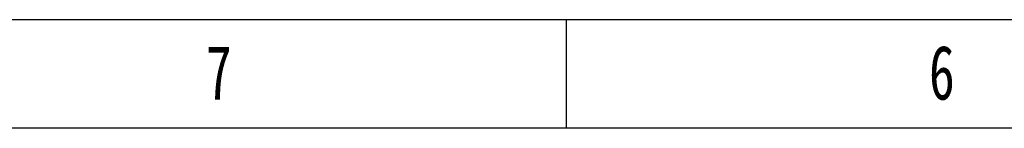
# Model space of a CAD drawing. Header units: millimetres. Extents: x 1618 to 4606, y -976 to 1137.
# Tile 26 of 41: x 2287 to 2745, y 1087 to 1137. Entities that reach past the tile are written whole.
import ezdxf

# ---------------------------------------------------------------- set-up
doc = ezdxf.new("R2010")
doc.units = ezdxf.units.MM
doc.styles.add('样式 1', font='SimSun.ttf', dxfattribs={"width": 0.7, "height": 2.5})

# ---------------------------------------------------------------- blocks, each defined once
blk = doc.blocks.new('1')
at = {"lineweight": -3}
for p, q in [((5190.27, 1825.34), (2922.95, 1825.34)), ((3623.38, 1787.17), (3623.38, 1825.34)), ((5152.1, 1787.17), (2961.12, 1787.17))]:
    blk.add_line(p, q, dxfattribs=at)
at = {"lineweight": -3, "attachment_point": 1, "style": '样式 1'}
for s, insert, char_height, width in [('7', (3496.29, 1816.34), 19.09, 8.6432), ('{\\fSimSun|b0|i0|c134|p2;6}', (3751.07, 1816.34), 19.0852, 9.306)]:
    blk.add_mtext(s, dxfattribs=dict(at, insert=insert, char_height=char_height, width=width))

msp = doc.modelspace()

# ---------------------------------------------------------------- block references
at = {"xscale": 1.317888, "yscale": 1.317888, "zscale": 1.317888}
msp.add_blockref('1', (-2233.791, -1268.778), dxfattribs=at)

doc.saveas('drawing.dxf')
